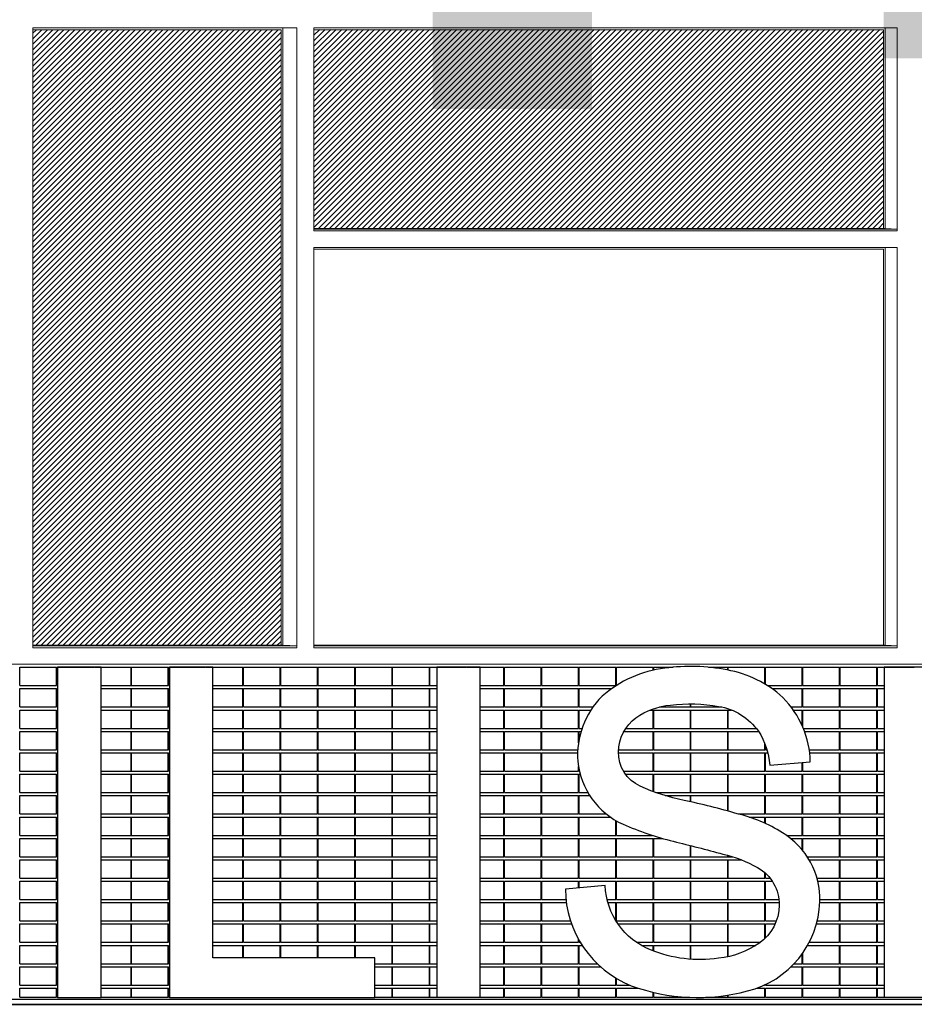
# Model space of a CAD drawing. Header units: millimetres. Extents: x 614675 to 1010864, y -150593 to -87691.
# Tile 27 of 194: x 729378 to 744012, y -137926 to -121816. Entities that reach past the tile are written whole.
import ezdxf

# ---------------------------------------------------------------- set-up
doc = ezdxf.new("R2010")
doc.units = ezdxf.units.MM
doc.header["$LTSCALE"] = 0.05
doc.layers.get('0').update_dxf_attribs({"lineweight": 0})
doc.layers.add('A-20--F1-WALLS', color=5, linetype='Continuous')
doc.layers.add('A-20--F3-WALLS', color=250, linetype='Continuous')
doc.layers.add('A-Elev', color=111, linetype='Continuous', lineweight=25)
doc.layers.add('A-Sect-Thin', color=31, linetype='Continuous', lineweight=25)

# ---------------------------------------------------------------- blocks, each defined once
blk = doc.blocks.new('*U343')
at = {"layer": 'A-Sect-Thin', "color": 252, "linetype": 'Continuous', "lineweight": 25}
blk.add_lwpolyline([(62213, 2170, -0.058467), (61491, 2401, -0.299334), (61134, 2964, -0.231226), (61422, 3522, -0.126493), (61989, 3730, -0.075194), (62774, 3708, -0.198116), (63425, 3304, -0.121009), (63611, 2746), (64274, 2798, 0.192345), (63825, 3855, 0.143301), (62912, 4304, 0.082742), (61896, 4333, 0.151689), (60868, 3874, 0.21942), (60470, 2807, 0.268263), (61211, 1779, 0.042725), (62032, 1501, -0.006781), (62842, 1292, -0.071458), (63412, 1070, -0.28009), (63764, 455, -0.241887), (63434, -170, -0.12209), (62774, -413, -0.134462), (61662, -275, -0.297926), (60919, 776), (60268, 718, 0.306832), (61345, -862, 0.154143), (63245, -948, 0.336136), (64431, 513, 0.266972), (63819, 1641, 0.082709), (63079, 1952, 0.015465)], format="xyb", close=True, dxfattribs=at)
for points in [[(51342, 4048), (51342, 4348)], [(51342, 4348), (51942, 4348)], [(51942, 4048), (51942, 4348)], [(51952, 4048), (51952, 4348)], [(51952, 4348), (51962, 4348)], [(51962, 4348), (52552, 4348)], [(52562, 4348), (52672, 4348)], [(52672, 4348), (53162, 4348)], [(53162, 4048), (53162, 4348)], [(53172, 4048), (53172, 4348)], [(53172, 4348), (53772, 4348)], [(53772, 4048), (53772, 4348)], [(53782, 4348), (53792, 4348)], [(53782, 4048), (53782, 4348)], [(53792, 4348), (54382, 4348)], [(54392, 4348), (54502, 4348)], [(54502, 4348), (54992, 4348)], [(54992, 4048), (54992, 4348)], [(55002, 4348), (55602, 4348)], [(55002, 4048), (55002, 4348)], [(55602, 4048), (55602, 4348)], [(55612, 4348), (56212, 4348)], [(55612, 4048), (55612, 4348)], [(56212, 4048), (56212, 4348)], [(56222, 4348), (56822, 4348)], [(56222, 4048), (56222, 4348)], [(56822, 4048), (56822, 4348)], [(56832, 4348), (57432, 4348)], [(56832, 4048), (56832, 4348)], [(57432, 4048), (57432, 4348)], [(57442, 4348), (58042, 4348)], [(57442, 4048), (57442, 4348)], [(58042, 4048), (58042, 4348)], [(58052, 4348), (58162, 4348)], [(58052, 4048), (58052, 4348)], [(58162, 4348), (58652, 4348)], [(58662, 4348), (58872, 4348)], [(58872, 4348), (59262, 4348)], [(59262, 4048), (59262, 4348)], [(59272, 4348), (59872, 4348)], [(59272, 4048), (59272, 4348)], [(59872, 4048), (59872, 4348)], [(59882, 4348), (60482, 4348)], [(59882, 4048), (59882, 4348)], [(60482, 4048), (60482, 4348)], [(60492, 4348), (61092, 4348)], [(60492, 4048), (60492, 4348)], [(61092, 4048), (61092, 4348)], [(61102, 4348), (61702, 4348)], [(61102, 4050), (61102, 4348)], [(61702, 4299), (61702, 4348)], [(61712, 4348), (62029, 4348)], [(61712, 4301), (61712, 4348)], [(62606, 4348), (62922, 4348)], [(62922, 4302), (62922, 4348)], [(62932, 4348), (63532, 4348)], [(62932, 4300), (62932, 4348)], [(63532, 4074), (63532, 4348)], [(63542, 4348), (64142, 4348)], [(63542, 4068), (63542, 4348)], [(64142, 4048), (64142, 4348)], [(64152, 4348), (64752, 4348)], [(64152, 4048), (64152, 4348)], [(64752, 4048), (64752, 4348)], [(64762, 4348), (65362, 4348)], [(64762, 4048), (64762, 4348)], [(65362, 4048), (65362, 4348)], [(65372, 4348), (65482, 4348)], [(65372, 4048), (65372, 4348)], [(65482, 4348), (65972, 4348)], [(51342, 4048), (51942, 4048)], [(51952, 4048), (51962, 4048)], [(52672, 4048), (53162, 4048)], [(53172, 4048), (53772, 4048)], [(53782, 4048), (53792, 4048)], [(54502, 4048), (54992, 4048)], [(55002, 4048), (55602, 4048)], [(55612, 4048), (56212, 4048)], [(56222, 4048), (56822, 4048)], [(56832, 4048), (57432, 4048)], [(57442, 4048), (58042, 4048)], [(58052, 4048), (58162, 4048)], [(58872, 4048), (59262, 4048)], [(59272, 4048), (59872, 4048)], [(59882, 4048), (60482, 4048)], [(60492, 4048), (61092, 4048)], [(63574, 4048), (64142, 4048)], [(64152, 4048), (64752, 4048)], [(64762, 4048), (65362, 4048)], [(65372, 4048), (65482, 4048)], [(51342, 3698), (51342, 3998)], [(51342, 3998), (51942, 3998)], [(51942, 3698), (51942, 3998)], [(51952, 3698), (51952, 3998)], [(51952, 3998), (51962, 3998)], [(52672, 3998), (53162, 3998)], [(53162, 3698), (53162, 3998)], [(53172, 3698), (53172, 3998)], [(53172, 3998), (53772, 3998)], [(53772, 3698), (53772, 3998)], [(53782, 3998), (53792, 3998)], [(53782, 3698), (53782, 3998)], [(54502, 3998), (54992, 3998)], [(54992, 3698), (54992, 3998)], [(55002, 3998), (55602, 3998)], [(55002, 3698), (55002, 3998)], [(55602, 3698), (55602, 3998)], [(55612, 3998), (56212, 3998)], [(55612, 3698), (55612, 3998)], [(56212, 3698), (56212, 3998)], [(56222, 3998), (56822, 3998)], [(56222, 3698), (56222, 3998)], [(56822, 3698), (56822, 3998)], [(56832, 3998), (57432, 3998)], [(56832, 3698), (56832, 3998)], [(57432, 3698), (57432, 3998)], [(57442, 3998), (58042, 3998)], [(57442, 3698), (57442, 3998)], [(58042, 3698), (58042, 3998)], [(58052, 3998), (58162, 3998)], [(58052, 3698), (58052, 3998)], [(58872, 3998), (59262, 3998)], [(59262, 3698), (59262, 3998)], [(59272, 3998), (59872, 3998)], [(59272, 3698), (59272, 3998)], [(59872, 3698), (59872, 3998)], [(59882, 3998), (60482, 3998)], [(59882, 3698), (59882, 3998)], [(60482, 3698), (60482, 3998)], [(60492, 3998), (61024, 3998)], [(60492, 3698), (60492, 3998)], [(63648, 3998), (64142, 3998)], [(64142, 3698), (64142, 3998)], [(64152, 3998), (64752, 3998)], [(64152, 3698), (64152, 3998)], [(64752, 3698), (64752, 3998)], [(64762, 3998), (65362, 3998)], [(64762, 3698), (64762, 3998)], [(65362, 3698), (65362, 3998)], [(65372, 3998), (65482, 3998)], [(65372, 3698), (65372, 3998)], [(62312, 3698), (62312, 3750)], [(62322, 3698), (62322, 3750)], [(51342, 3698), (51942, 3698)], [(51342, 3348), (51342, 3648)], [(51342, 3648), (51942, 3648)], [(51942, 3348), (51942, 3648)], [(51952, 3698), (51962, 3698)], [(51952, 3348), (51952, 3648)], [(51952, 3648), (51962, 3648)], [(52672, 3698), (53162, 3698)], [(52672, 3648), (53162, 3648)], [(53162, 3348), (53162, 3648)], [(53172, 3698), (53772, 3698)], [(53172, 3348), (53172, 3648)], [(53172, 3648), (53772, 3648)], [(53772, 3348), (53772, 3648)], [(53782, 3698), (53792, 3698)], [(53782, 3648), (53792, 3648)], [(53782, 3348), (53782, 3648)], [(54502, 3698), (54992, 3698)], [(54502, 3648), (54992, 3648)], [(54992, 3348), (54992, 3648)], [(55002, 3698), (55602, 3698)], [(55002, 3648), (55602, 3648)], [(55002, 3348), (55002, 3648)], [(55602, 3348), (55602, 3648)], [(55612, 3698), (56212, 3698)], [(55612, 3648), (56212, 3648)], [(55612, 3348), (55612, 3648)], [(56212, 3348), (56212, 3648)], [(56222, 3698), (56822, 3698)], [(56222, 3648), (56822, 3648)], [(56222, 3348), (56222, 3648)], [(56822, 3348), (56822, 3648)], [(56832, 3698), (57432, 3698)], [(56832, 3648), (57432, 3648)], [(56832, 3348), (56832, 3648)], [(57432, 3348), (57432, 3648)], [(57442, 3698), (58042, 3698)], [(57442, 3648), (58042, 3648)], [(57442, 3348), (57442, 3648)], [(58042, 3348), (58042, 3648)], [(58052, 3698), (58162, 3698)], [(58052, 3648), (58162, 3648)], [(58052, 3348), (58052, 3648)], [(58872, 3698), (59262, 3698)], [(58872, 3648), (59262, 3648)], [(59262, 3348), (59262, 3648)], [(59272, 3698), (59872, 3698)], [(59272, 3648), (59872, 3648)], [(59272, 3348), (59272, 3648)], [(59872, 3348), (59872, 3648)], [(59882, 3698), (60482, 3698)], [(59882, 3648), (60482, 3648)], [(59882, 3348), (59882, 3648)], [(60482, 3348), (60482, 3648)], [(60492, 3698), (60718, 3698)], [(60492, 3648), (60684, 3648)], [(60492, 3348), (60492, 3648)], [(61656, 3648), (61702, 3648)], [(61702, 3348), (61702, 3648)], [(61712, 3648), (62312, 3648)], [(61712, 3348), (61712, 3648)], [(61808, 3698), (62312, 3698)], [(62312, 3348), (62312, 3648)], [(62322, 3698), (62825, 3698)], [(62322, 3648), (62922, 3648)], [(62322, 3348), (62322, 3648)], [(62922, 3348), (62922, 3648)], [(62932, 3648), (62987, 3648)], [(62932, 3348), (62932, 3648)], [(63962, 3698), (64142, 3698)], [(63998, 3648), (64142, 3648)], [(64142, 3392), (64142, 3648)], [(64152, 3698), (64752, 3698)], [(64152, 3648), (64752, 3648)], [(64152, 3369), (64152, 3648)], [(64752, 3348), (64752, 3648)], [(64762, 3698), (65362, 3698)], [(64762, 3648), (65362, 3648)], [(64762, 3348), (64762, 3648)], [(65362, 3348), (65362, 3648)], [(65372, 3698), (65482, 3698)], [(65372, 3648), (65482, 3648)], [(65372, 3348), (65372, 3648)], [(51342, 3348), (51942, 3348)], [(51342, 2998), (51342, 3298)], [(51342, 3298), (51942, 3298)], [(51942, 2998), (51942, 3298)], [(51952, 3348), (51962, 3348)], [(51952, 2998), (51952, 3298)], [(51952, 3298), (51962, 3298)], [(52672, 3348), (53162, 3348)], [(52672, 3298), (53162, 3298)], [(53162, 2998), (53162, 3298)], [(53172, 3348), (53772, 3348)], [(53172, 2998), (53172, 3298)], [(53172, 3298), (53772, 3298)], [(53772, 2998), (53772, 3298)], [(53782, 3348), (53792, 3348)], [(53782, 3298), (53792, 3298)], [(53782, 2998), (53782, 3298)], [(54502, 3348), (54992, 3348)], [(54502, 3298), (54992, 3298)], [(54992, 2998), (54992, 3298)], [(55002, 3348), (55602, 3348)], [(55002, 3298), (55602, 3298)], [(55002, 2998), (55002, 3298)], [(55602, 2998), (55602, 3298)], [(55612, 3348), (56212, 3348)], [(55612, 3298), (56212, 3298)], [(55612, 2998), (55612, 3298)], [(56212, 2998), (56212, 3298)], [(56222, 3348), (56822, 3348)], [(56222, 3298), (56822, 3298)], [(56222, 2998), (56222, 3298)], [(56822, 2998), (56822, 3298)], [(56832, 3348), (57432, 3348)], [(56832, 3298), (57432, 3298)], [(56832, 2998), (56832, 3298)], [(57432, 2998), (57432, 3298)], [(57442, 3348), (58042, 3348)], [(57442, 3298), (58042, 3298)], [(57442, 2998), (57442, 3298)], [(58042, 2998), (58042, 3298)], [(58052, 3348), (58162, 3348)], [(58052, 3298), (58162, 3298)], [(58052, 2998), (58052, 3298)], [(58872, 3348), (59262, 3348)], [(58872, 3298), (59262, 3298)], [(59262, 2998), (59262, 3298)], [(59272, 3348), (59872, 3348)], [(59272, 3298), (59872, 3298)], [(59272, 2998), (59272, 3298)], [(59872, 2998), (59872, 3298)], [(59882, 3348), (60482, 3348)], [(59882, 3298), (60482, 3298)], [(59882, 2998), (59882, 3298)], [(60482, 3113), (60482, 3298)], [(60492, 3348), (60539, 3348)], [(60492, 3298), (60523, 3298)], [(60492, 3171), (60492, 3298)], [(61225, 3298), (61702, 3298)], [(61256, 3348), (61702, 3348)], [(61702, 2998), (61702, 3298)], [(61712, 3348), (62312, 3348)], [(61712, 3298), (62312, 3298)], [(61712, 2998), (61712, 3298)], [(62312, 2998), (62312, 3298)], [(62322, 3348), (62922, 3348)], [(62322, 3298), (62922, 3298)], [(62322, 2998), (62322, 3298)], [(62922, 2998), (62922, 3298)], [(62932, 3348), (63391, 3348)], [(62932, 3298), (63429, 3298)], [(62932, 2998), (62932, 3298)], [(64160, 3348), (64752, 3348)], [(64180, 3298), (64752, 3298)], [(64752, 2998), (64752, 3298)], [(64762, 3348), (65362, 3348)], [(64762, 3298), (65362, 3298)], [(64762, 2998), (64762, 3298)], [(65362, 2998), (65362, 3298)], [(65372, 3348), (65482, 3348)], [(65372, 3298), (65482, 3298)], [(65372, 2998), (65372, 3298)], [(63532, 2998), (63532, 3091)], [(63542, 2998), (63542, 3065)], [(51342, 2998), (51942, 2998)], [(51342, 2648), (51342, 2948)], [(51342, 2948), (51942, 2948)], [(51942, 2648), (51942, 2948)], [(51952, 2998), (51962, 2998)], [(51952, 2648), (51952, 2948)], [(51952, 2948), (51962, 2948)], [(52672, 2998), (53162, 2998)], [(52672, 2948), (53162, 2948)], [(53162, 2648), (53162, 2948)], [(53172, 2998), (53772, 2998)], [(53172, 2648), (53172, 2948)], [(53172, 2948), (53772, 2948)], [(53772, 2648), (53772, 2948)], [(53782, 2998), (53792, 2998)], [(53782, 2948), (53792, 2948)], [(53782, 2648), (53782, 2948)], [(54502, 2998), (54992, 2998)], [(54502, 2948), (54992, 2948)], [(54992, 2648), (54992, 2948)], [(55002, 2998), (55602, 2998)], [(55002, 2948), (55602, 2948)], [(55002, 2648), (55002, 2948)], [(55602, 2648), (55602, 2948)], [(55612, 2998), (56212, 2998)], [(55612, 2948), (56212, 2948)], [(55612, 2648), (55612, 2948)], [(56212, 2648), (56212, 2948)], [(56222, 2998), (56822, 2998)], [(56222, 2948), (56822, 2948)], [(56222, 2648), (56222, 2948)], [(56822, 2648), (56822, 2948)], [(56832, 2998), (57432, 2998)], [(56832, 2948), (57432, 2948)], [(56832, 2648), (56832, 2948)], [(57432, 2648), (57432, 2948)], [(57442, 2998), (58042, 2998)], [(57442, 2948), (58042, 2948)], [(57442, 2648), (57442, 2948)], [(58042, 2648), (58042, 2948)], [(58052, 2998), (58162, 2998)], [(58052, 2948), (58162, 2948)], [(58052, 2648), (58052, 2948)], [(58872, 2998), (59262, 2998)], [(58872, 2948), (59262, 2948)], [(59262, 2648), (59262, 2948)], [(59272, 2998), (59872, 2998)], [(59272, 2948), (59872, 2948)], [(59272, 2648), (59272, 2948)], [(59872, 2648), (59872, 2948)], [(59882, 2998), (60469, 2998)], [(59882, 2948), (60467, 2948)], [(59882, 2648), (59882, 2948)], [(61134, 2948), (61702, 2948)], [(61135, 2998), (61702, 2998)], [(61702, 2648), (61702, 2948)], [(61712, 2998), (62312, 2998)], [(61712, 2948), (62312, 2948)], [(61712, 2648), (61712, 2948)], [(62312, 2648), (62312, 2948)], [(62322, 2998), (62922, 2998)], [(62322, 2948), (62922, 2948)], [(62322, 2648), (62322, 2948)], [(62922, 2648), (62922, 2948)], [(62932, 2998), (63532, 2998)], [(62932, 2948), (63532, 2948)], [(62932, 2648), (62932, 2948)], [(63532, 2648), (63532, 2948)], [(63542, 2998), (63564, 2998)], [(63542, 2948), (63577, 2948)], [(63542, 2648), (63542, 2948)], [(64257, 2998), (64752, 2998)], [(64264, 2948), (64752, 2948)], [(64752, 2648), (64752, 2948)], [(64762, 2998), (65362, 2998)], [(64762, 2948), (65362, 2948)], [(64762, 2648), (64762, 2948)], [(65362, 2648), (65362, 2948)], [(65372, 2998), (65482, 2998)], [(65372, 2948), (65482, 2948)], [(65372, 2648), (65372, 2948)], [(64142, 2648), (64142, 2787)], [(64152, 2648), (64152, 2788)], [(51342, 2648), (51942, 2648)], [(51342, 2298), (51342, 2598)], [(51342, 2598), (51942, 2598)], [(51942, 2298), (51942, 2598)], [(51952, 2648), (51962, 2648)], [(51952, 2298), (51952, 2598)], [(51952, 2598), (51962, 2598)], [(52672, 2648), (53162, 2648)], [(52672, 2598), (53162, 2598)], [(53162, 2298), (53162, 2598)], [(53172, 2648), (53772, 2648)], [(53172, 2298), (53172, 2598)], [(53172, 2598), (53772, 2598)], [(53772, 2298), (53772, 2598)], [(53782, 2648), (53792, 2648)], [(53782, 2598), (53792, 2598)], [(53782, 2298), (53782, 2598)], [(54502, 2648), (54992, 2648)], [(54502, 2598), (54992, 2598)], [(54992, 2298), (54992, 2598)], [(55002, 2648), (55602, 2648)], [(55002, 2598), (55602, 2598)], [(55002, 2298), (55002, 2598)], [(55602, 2298), (55602, 2598)], [(55612, 2648), (56212, 2648)], [(55612, 2598), (56212, 2598)], [(55612, 2298), (55612, 2598)], [(56212, 2298), (56212, 2598)], [(56222, 2648), (56822, 2648)], [(56222, 2598), (56822, 2598)], [(56222, 2298), (56222, 2598)], [(56822, 2298), (56822, 2598)], [(56832, 2648), (57432, 2648)], [(56832, 2598), (57432, 2598)], [(56832, 2298), (56832, 2598)], [(57432, 2298), (57432, 2598)], [(57442, 2648), (58042, 2648)], [(57442, 2598), (58042, 2598)], [(57442, 2298), (57442, 2598)], [(58042, 2298), (58042, 2598)], [(58052, 2648), (58162, 2648)], [(58052, 2598), (58162, 2598)], [(58052, 2298), (58052, 2598)], [(58872, 2648), (59262, 2648)], [(58872, 2598), (59262, 2598)], [(59262, 2298), (59262, 2598)], [(59272, 2648), (59872, 2648)], [(59272, 2598), (59872, 2598)], [(59272, 2298), (59272, 2598)], [(59872, 2298), (59872, 2598)], [(59882, 2648), (60482, 2648)], [(59882, 2598), (60482, 2598)], [(59882, 2298), (59882, 2598)], [(60482, 2648), (60482, 2723)], [(60482, 2298), (60482, 2598)], [(60492, 2648), (60492, 2670)], [(60492, 2648), (60497, 2648)], [(60492, 2598), (60509, 2598)], [(60492, 2298), (60492, 2598)], [(61217, 2648), (61702, 2648)], [(61249, 2598), (61702, 2598)], [(61702, 2314), (61702, 2598)], [(61712, 2648), (62312, 2648)], [(61712, 2598), (62312, 2598)], [(61712, 2311), (61712, 2598)], [(62312, 2298), (62312, 2598)], [(62322, 2648), (62922, 2648)], [(62322, 2598), (62922, 2598)], [(62322, 2298), (62322, 2598)], [(62922, 2298), (62922, 2598)], [(62932, 2648), (63532, 2648)], [(62932, 2598), (63532, 2598)], [(62932, 2298), (62932, 2598)], [(63532, 2298), (63532, 2598)], [(63542, 2648), (64142, 2648)], [(63542, 2598), (64142, 2598)], [(63542, 2298), (63542, 2598)], [(64142, 2298), (64142, 2598)], [(64152, 2648), (64752, 2648)], [(64152, 2598), (64752, 2598)], [(64152, 2298), (64152, 2598)], [(64752, 2298), (64752, 2598)], [(64762, 2648), (65362, 2648)], [(64762, 2598), (65362, 2598)], [(64762, 2298), (64762, 2598)], [(65362, 2298), (65362, 2598)], [(65372, 2648), (65482, 2648)], [(65372, 2598), (65482, 2598)], [(65372, 2298), (65372, 2598)], [(51342, 2298), (51942, 2298)], [(51952, 2298), (51962, 2298)], [(52672, 2298), (53162, 2298)], [(53172, 2298), (53772, 2298)], [(53782, 2298), (53792, 2298)], [(54502, 2298), (54992, 2298)], [(55002, 2298), (55602, 2298)], [(55612, 2298), (56212, 2298)], [(56222, 2298), (56822, 2298)], [(56832, 2298), (57432, 2298)], [(57442, 2298), (58042, 2298)], [(58052, 2298), (58162, 2298)], [(58872, 2298), (59262, 2298)], [(59272, 2298), (59872, 2298)], [(59882, 2298), (60482, 2298)], [(60492, 2298), (60635, 2298)], [(61746, 2298), (62312, 2298)], [(62322, 2298), (62922, 2298)], [(62932, 2298), (63532, 2298)], [(63542, 2298), (64142, 2298)], [(64152, 2298), (64752, 2298)], [(64762, 2298), (65362, 2298)], [(65372, 2298), (65482, 2298)], [(51342, 1948), (51342, 2248)], [(51342, 2248), (51942, 2248)], [(51942, 1948), (51942, 2248)], [(51952, 2248), (51962, 2248)], [(51952, 1948), (51952, 2248)], [(52672, 2248), (53162, 2248)], [(53162, 1948), (53162, 2248)], [(53172, 2248), (53772, 2248)], [(53172, 1948), (53172, 2248)], [(53772, 1948), (53772, 2248)], [(53782, 2248), (53792, 2248)], [(53782, 1948), (53782, 2248)], [(54502, 2248), (54992, 2248)], [(54992, 1948), (54992, 2248)], [(55002, 2248), (55602, 2248)], [(55002, 1948), (55002, 2248)], [(55602, 1948), (55602, 2248)], [(55612, 2248), (56212, 2248)], [(55612, 1948), (55612, 2248)], [(56212, 1948), (56212, 2248)], [(56222, 2248), (56822, 2248)], [(56222, 1948), (56222, 2248)], [(56822, 1948), (56822, 2248)], [(56832, 2248), (57432, 2248)], [(56832, 1948), (56832, 2248)], [(57432, 1948), (57432, 2248)], [(57442, 2248), (58042, 2248)], [(57442, 1948), (57442, 2248)], [(58042, 1948), (58042, 2248)], [(58052, 2248), (58162, 2248)], [(58052, 1948), (58052, 2248)], [(58872, 2248), (59262, 2248)], [(59262, 1948), (59262, 2248)], [(59272, 2248), (59872, 2248)], [(59272, 1948), (59272, 2248)], [(59872, 1948), (59872, 2248)], [(59882, 2248), (60482, 2248)], [(59882, 1948), (59882, 2248)], [(60482, 1948), (60482, 2248)], [(60492, 2248), (60666, 2248)], [(60492, 1948), (60492, 2248)], [(61898, 2248), (62312, 2248)], [(62312, 2148), (62312, 2248)], [(62322, 2248), (62922, 2248)], [(62322, 2146), (62322, 2248)], [(62922, 1996), (62922, 2248)], [(62932, 2248), (63532, 2248)], [(62932, 1993), (62932, 2248)], [(63532, 1948), (63532, 2248)], [(63542, 2248), (64142, 2248)], [(63542, 1948), (63542, 2248)], [(64142, 1948), (64142, 2248)], [(64152, 2248), (64752, 2248)], [(64152, 1948), (64152, 2248)], [(64752, 1948), (64752, 2248)], [(64762, 2248), (65362, 2248)], [(64762, 1948), (64762, 2248)], [(65362, 1948), (65362, 2248)], [(65372, 2248), (65482, 2248)], [(65372, 1948), (65372, 2248)], [(51342, 1948), (51942, 1948)], [(51952, 1948), (51962, 1948)], [(52672, 1948), (53162, 1948)], [(53172, 1948), (53772, 1948)], [(53782, 1948), (53792, 1948)], [(54502, 1948), (54992, 1948)], [(55002, 1948), (55602, 1948)], [(55612, 1948), (56212, 1948)], [(56222, 1948), (56822, 1948)], [(56832, 1948), (57432, 1948)], [(57442, 1948), (58042, 1948)], [(58052, 1948), (58162, 1948)], [(58872, 1948), (59262, 1948)], [(59272, 1948), (59872, 1948)], [(59882, 1948), (60482, 1948)], [(60492, 1948), (60935, 1948)], [(63094, 1948), (63532, 1948)], [(63542, 1948), (64142, 1948)], [(64152, 1948), (64752, 1948)], [(64762, 1948), (65362, 1948)], [(65372, 1948), (65482, 1948)], [(51342, 1598), (51342, 1898)], [(51342, 1898), (51942, 1898)], [(51942, 1598), (51942, 1898)], [(51952, 1898), (51962, 1898)], [(51952, 1598), (51952, 1898)], [(52672, 1898), (53162, 1898)], [(53162, 1598), (53162, 1898)], [(53172, 1898), (53772, 1898)], [(53172, 1598), (53172, 1898)], [(53772, 1598), (53772, 1898)], [(53782, 1898), (53792, 1898)], [(53782, 1598), (53782, 1898)], [(54502, 1898), (54992, 1898)], [(54992, 1598), (54992, 1898)], [(55002, 1898), (55602, 1898)], [(55002, 1598), (55002, 1898)], [(55602, 1598), (55602, 1898)], [(55612, 1898), (56212, 1898)], [(55612, 1598), (55612, 1898)], [(56212, 1598), (56212, 1898)], [(56222, 1898), (56822, 1898)], [(56222, 1598), (56222, 1898)], [(56822, 1598), (56822, 1898)], [(56832, 1898), (57432, 1898)], [(56832, 1598), (56832, 1898)], [(57432, 1598), (57432, 1898)], [(57442, 1898), (58042, 1898)], [(57442, 1598), (57442, 1898)], [(58042, 1598), (58042, 1898)], [(58052, 1898), (58162, 1898)], [(58052, 1598), (58052, 1898)], [(58872, 1898), (59262, 1898)], [(59262, 1598), (59262, 1898)], [(59272, 1898), (59872, 1898)], [(59272, 1598), (59272, 1898)], [(59872, 1598), (59872, 1898)], [(59882, 1898), (60482, 1898)], [(59882, 1598), (59882, 1898)], [(60482, 1598), (60482, 1898)], [(60492, 1898), (61001, 1898)], [(60492, 1598), (60492, 1898)], [(61092, 1598), (61092, 1840)], [(61102, 1598), (61102, 1834)], [(63271, 1898), (63532, 1898)], [(63532, 1796), (63532, 1898)], [(63542, 1898), (64142, 1898)], [(63542, 1792), (63542, 1898)], [(64142, 1598), (64142, 1898)], [(64152, 1898), (64752, 1898)], [(64152, 1598), (64152, 1898)], [(64752, 1598), (64752, 1898)], [(64762, 1898), (65362, 1898)], [(64762, 1598), (64762, 1898)], [(65362, 1598), (65362, 1898)], [(65372, 1898), (65482, 1898)], [(65372, 1598), (65372, 1898)], [(51342, 1598), (51942, 1598)], [(51342, 1248), (51342, 1548)], [(51342, 1548), (51942, 1548)], [(51942, 1248), (51942, 1548)], [(51952, 1598), (51962, 1598)], [(51952, 1548), (51962, 1548)], [(51952, 1248), (51952, 1548)], [(52672, 1598), (53162, 1598)], [(52672, 1548), (53162, 1548)], [(53162, 1248), (53162, 1548)], [(53172, 1598), (53772, 1598)], [(53172, 1548), (53772, 1548)], [(53172, 1248), (53172, 1548)], [(53772, 1248), (53772, 1548)], [(53782, 1598), (53792, 1598)], [(53782, 1548), (53792, 1548)], [(53782, 1248), (53782, 1548)], [(54502, 1598), (54992, 1598)], [(54502, 1548), (54992, 1548)], [(54992, 1248), (54992, 1548)], [(55002, 1598), (55602, 1598)], [(55002, 1548), (55602, 1548)], [(55002, 1248), (55002, 1548)], [(55602, 1248), (55602, 1548)], [(55612, 1598), (56212, 1598)], [(55612, 1548), (56212, 1548)], [(55612, 1248), (55612, 1548)], [(56212, 1248), (56212, 1548)], [(56222, 1598), (56822, 1598)], [(56222, 1548), (56822, 1548)], [(56222, 1248), (56222, 1548)], [(56822, 1248), (56822, 1548)], [(56832, 1598), (57432, 1598)], [(56832, 1548), (57432, 1548)], [(56832, 1248), (56832, 1548)], [(57432, 1248), (57432, 1548)], [(57442, 1598), (58042, 1598)], [(57442, 1548), (58042, 1548)], [(57442, 1248), (57442, 1548)], [(58042, 1248), (58042, 1548)], [(58052, 1598), (58162, 1598)], [(58052, 1548), (58162, 1548)], [(58052, 1248), (58052, 1548)], [(58872, 1598), (59262, 1598)], [(58872, 1548), (59262, 1548)], [(59262, 1248), (59262, 1548)], [(59272, 1598), (59872, 1598)], [(59272, 1548), (59872, 1548)], [(59272, 1248), (59272, 1548)], [(59872, 1248), (59872, 1548)], [(59882, 1598), (60482, 1598)], [(59882, 1548), (60482, 1548)], [(59882, 1248), (59882, 1548)], [(60482, 1248), (60482, 1548)], [(60492, 1598), (61092, 1598)], [(60492, 1548), (61092, 1548)], [(60492, 1248), (60492, 1548)], [(61092, 1248), (61092, 1548)], [(61102, 1598), (61690, 1598)], [(61102, 1548), (61702, 1548)], [(61102, 1248), (61102, 1548)], [(61702, 1248), (61702, 1548)], [(61712, 1548), (61855, 1548)], [(61712, 1248), (61712, 1548)], [(63884, 1598), (64142, 1598)], [(63951, 1548), (64142, 1548)], [(64142, 1358), (64142, 1548)], [(64152, 1598), (64752, 1598)], [(64152, 1548), (64752, 1548)], [(64152, 1346), (64152, 1548)], [(64752, 1248), (64752, 1548)], [(64762, 1598), (65362, 1598)], [(64762, 1548), (65362, 1548)], [(64762, 1248), (64762, 1548)], [(65362, 1248), (65362, 1548)], [(65372, 1598), (65482, 1598)], [(65372, 1548), (65482, 1548)], [(65372, 1248), (65372, 1548)], [(62312, 1248), (62312, 1431)], [(62322, 1248), (62322, 1429)], [(51342, 1248), (51942, 1248)], [(51342, 898), (51342, 1198)], [(51342, 1198), (51942, 1198)], [(51942, 898), (51942, 1198)], [(51952, 1248), (51962, 1248)], [(51952, 1198), (51962, 1198)], [(51952, 898), (51952, 1198)], [(52672, 1248), (53162, 1248)], [(52672, 1198), (53162, 1198)], [(53162, 898), (53162, 1198)], [(53172, 1248), (53772, 1248)], [(53172, 1198), (53772, 1198)], [(53172, 898), (53172, 1198)], [(53772, 898), (53772, 1198)], [(53782, 1248), (53792, 1248)], [(53782, 1198), (53792, 1198)], [(53782, 898), (53782, 1198)], [(54502, 1248), (54992, 1248)], [(54502, 1198), (54992, 1198)], [(54992, 898), (54992, 1198)], [(55002, 1248), (55602, 1248)], [(55002, 1198), (55602, 1198)], [(55002, 898), (55002, 1198)], [(55602, 898), (55602, 1198)], [(55612, 1248), (56212, 1248)], [(55612, 1198), (56212, 1198)], [(55612, 898), (55612, 1198)], [(56212, 898), (56212, 1198)], [(56222, 1248), (56822, 1248)], [(56222, 1198), (56822, 1198)], [(56222, 898), (56222, 1198)], [(56822, 898), (56822, 1198)], [(56832, 1248), (57432, 1248)], [(56832, 1198), (57432, 1198)], [(56832, 898), (56832, 1198)], [(57432, 898), (57432, 1198)], [(57442, 1248), (58042, 1248)], [(57442, 1198), (58042, 1198)], [(57442, 898), (57442, 1198)], [(58042, 898), (58042, 1198)], [(58052, 1248), (58162, 1248)], [(58052, 1198), (58162, 1198)], [(58052, 898), (58052, 1198)], [(58872, 1248), (59262, 1248)], [(58872, 1198), (59262, 1198)], [(59262, 898), (59262, 1198)], [(59272, 1248), (59872, 1248)], [(59272, 1198), (59872, 1198)], [(59272, 898), (59272, 1198)], [(59872, 898), (59872, 1198)], [(59882, 1248), (60482, 1248)], [(59882, 1198), (60482, 1198)], [(59882, 898), (59882, 1198)], [(60482, 898), (60482, 1198)], [(60492, 1248), (61092, 1248)], [(60492, 1198), (61092, 1198)], [(60492, 898), (60492, 1198)], [(61092, 898), (61092, 1198)], [(61102, 1248), (61702, 1248)], [(61102, 1198), (61702, 1198)], [(61102, 898), (61102, 1198)], [(61702, 898), (61702, 1198)], [(61712, 1248), (62312, 1248)], [(61712, 1198), (62312, 1198)], [(61712, 898), (61712, 1198)], [(62312, 898), (62312, 1198)], [(62322, 1248), (62922, 1248)], [(62322, 1198), (62922, 1198)], [(62322, 898), (62322, 1198)], [(62922, 1248), (62922, 1271)], [(62922, 898), (62922, 1198)], [(62932, 1248), (62932, 1269)], [(62932, 1248), (63002, 1248)], [(62932, 1198), (63143, 1198)], [(62932, 898), (62932, 1198)], [(64222, 1248), (64752, 1248)], [(64253, 1198), (64752, 1198)], [(64752, 898), (64752, 1198)], [(64762, 1248), (65362, 1248)], [(64762, 1198), (65362, 1198)], [(64762, 898), (64762, 1198)], [(65362, 898), (65362, 1198)], [(65372, 1248), (65482, 1248)], [(65372, 1198), (65482, 1198)], [(65372, 898), (65372, 1198)], [(63532, 898), (63532, 986)], [(63542, 898), (63542, 977)], [(51342, 898), (51942, 898)], [(51342, 548), (51342, 848)], [(51342, 848), (51942, 848)], [(51942, 548), (51942, 848)], [(51952, 898), (51962, 898)], [(51952, 848), (51962, 848)], [(51952, 548), (51952, 848)], [(52672, 898), (53162, 898)], [(52672, 848), (53162, 848)], [(53162, 548), (53162, 848)], [(53172, 898), (53772, 898)], [(53172, 848), (53772, 848)], [(53172, 548), (53172, 848)], [(53772, 548), (53772, 848)], [(53782, 898), (53792, 898)], [(53782, 848), (53792, 848)], [(53782, 548), (53782, 848)], [(54502, 898), (54992, 898)], [(54502, 848), (54992, 848)], [(54992, 548), (54992, 848)], [(55002, 898), (55602, 898)], [(55002, 848), (55602, 848)], [(55002, 548), (55002, 848)], [(55602, 548), (55602, 848)], [(55612, 898), (56212, 898)], [(55612, 848), (56212, 848)], [(55612, 548), (55612, 848)], [(56212, 548), (56212, 848)], [(56222, 898), (56822, 898)], [(56222, 848), (56822, 848)], [(56222, 548), (56222, 848)], [(56822, 548), (56822, 848)], [(56832, 898), (57432, 898)], [(56832, 848), (57432, 848)], [(56832, 548), (56832, 848)], [(57432, 548), (57432, 848)], [(57442, 898), (58042, 898)], [(57442, 848), (58042, 848)], [(57442, 548), (57442, 848)], [(58042, 548), (58042, 848)], [(58052, 898), (58162, 898)], [(58052, 848), (58162, 848)], [(58052, 548), (58052, 848)], [(58872, 898), (59262, 898)], [(58872, 848), (59262, 848)], [(59262, 548), (59262, 848)], [(59272, 898), (59872, 898)], [(59272, 848), (59872, 848)], [(59272, 548), (59272, 848)], [(59872, 548), (59872, 848)], [(59882, 898), (60482, 898)], [(59882, 848), (60482, 848)], [(59882, 548), (59882, 848)], [(60482, 737), (60482, 848)], [(60492, 898), (61092, 898)], [(60492, 848), (61092, 848)], [(60492, 738), (60492, 848)], [(61092, 548), (61092, 848)], [(61102, 898), (61702, 898)], [(61102, 848), (61702, 848)], [(61102, 548), (61102, 848)], [(61702, 548), (61702, 848)], [(61712, 898), (62312, 898)], [(61712, 848), (62312, 848)], [(61712, 548), (61712, 848)], [(62312, 548), (62312, 848)], [(62322, 898), (62922, 898)], [(62322, 848), (62922, 848)], [(62322, 548), (62322, 848)], [(62922, 548), (62922, 848)], [(62932, 898), (63532, 898)], [(62932, 848), (63532, 848)], [(62932, 548), (62932, 848)], [(63532, 548), (63532, 848)], [(63542, 898), (63616, 898)], [(63542, 848), (63652, 848)], [(63542, 548), (63542, 848)], [(64382, 898), (64752, 898)], [(64395, 848), (64752, 848)], [(64752, 548), (64752, 848)], [(64762, 898), (65362, 898)], [(64762, 848), (65362, 848)], [(64762, 548), (64762, 848)], [(65362, 548), (65362, 848)], [(65372, 898), (65482, 898)], [(65372, 848), (65482, 848)], [(65372, 548), (65372, 848)], [(51342, 548), (51942, 548)], [(51342, 198), (51342, 498)], [(51342, 498), (51942, 498)], [(51942, 198), (51942, 498)], [(51952, 548), (51962, 548)], [(51952, 498), (51962, 498)], [(51952, 198), (51952, 498)], [(52672, 548), (53162, 548)], [(52672, 498), (53162, 498)], [(53162, 198), (53162, 498)], [(53172, 548), (53772, 548)], [(53172, 498), (53772, 498)], [(53172, 198), (53172, 498)], [(53772, 198), (53772, 498)], [(53782, 548), (53792, 548)], [(53782, 498), (53792, 498)], [(53782, 198), (53782, 498)], [(54502, 548), (54992, 548)], [(54502, 498), (54992, 498)], [(54992, 198), (54992, 498)], [(55002, 548), (55602, 548)], [(55002, 498), (55602, 498)], [(55002, 198), (55002, 498)], [(55602, 198), (55602, 498)], [(55612, 548), (56212, 548)], [(55612, 498), (56212, 498)], [(55612, 198), (55612, 498)], [(56212, 198), (56212, 498)], [(56222, 548), (56822, 548)], [(56222, 498), (56822, 498)], [(56222, 198), (56222, 498)], [(56822, 198), (56822, 498)], [(56832, 548), (57432, 548)], [(56832, 498), (57432, 498)], [(56832, 198), (56832, 498)], [(57432, 198), (57432, 498)], [(57442, 548), (58042, 548)], [(57442, 498), (58042, 498)], [(57442, 198), (57442, 498)], [(58042, 198), (58042, 498)], [(58052, 548), (58162, 548)], [(58052, 498), (58162, 498)], [(58052, 198), (58052, 498)], [(58872, 548), (59262, 548)], [(58872, 498), (59262, 498)], [(59262, 198), (59262, 498)], [(59272, 548), (59872, 548)], [(59272, 498), (59872, 498)], [(59272, 198), (59272, 498)], [(59872, 198), (59872, 498)], [(59882, 548), (60277, 548)], [(59882, 498), (60283, 498)], [(59882, 198), (59882, 498)], [(60950, 548), (61092, 548)], [(60963, 498), (61092, 498)], [(61092, 204), (61092, 498)], [(61102, 548), (61702, 548)], [(61102, 498), (61702, 498)], [(61102, 198), (61102, 498)], [(61702, 198), (61702, 498)], [(61712, 548), (62312, 548)], [(61712, 498), (62312, 498)], [(61712, 198), (61712, 498)], [(62312, 198), (62312, 498)], [(62322, 548), (62922, 548)], [(62322, 498), (62922, 498)], [(62322, 198), (62322, 498)], [(62922, 198), (62922, 498)], [(62932, 548), (63532, 548)], [(62932, 498), (63532, 498)], [(62932, 198), (62932, 498)], [(63532, 198), (63532, 498)], [(63542, 548), (63760, 548)], [(63542, 498), (63764, 498)], [(63542, 198), (63542, 498)], [(64430, 498), (64752, 498)], [(64431, 548), (64752, 548)], [(64752, 198), (64752, 498)], [(64762, 548), (65362, 548)], [(64762, 498), (65362, 498)], [(64762, 198), (64762, 498)], [(65362, 198), (65362, 498)], [(65372, 548), (65482, 548)], [(65372, 498), (65482, 498)], [(65372, 198), (65372, 498)], [(51342, 198), (51942, 198)], [(51952, 198), (51962, 198)], [(52672, 198), (53162, 198)], [(53172, 198), (53772, 198)], [(53782, 198), (53792, 198)], [(54502, 198), (54992, 198)], [(55002, 198), (55602, 198)], [(55612, 198), (56212, 198)], [(56222, 198), (56822, 198)], [(56832, 198), (57432, 198)], [(57442, 198), (58042, 198)], [(58052, 198), (58162, 198)], [(58872, 198), (59262, 198)], [(59272, 198), (59872, 198)], [(59882, 198), (60351, 198)], [(61102, 198), (61702, 198)], [(61712, 198), (62312, 198)], [(62322, 198), (62922, 198)], [(62932, 198), (63532, 198)], [(63542, 198), (63717, 198)], [(64388, 198), (64752, 198)], [(64762, 198), (65362, 198)], [(65372, 198), (65482, 198)], [(51342, -152), (51342, 148)], [(51342, 148), (51942, 148)], [(51942, -152), (51942, 148)], [(51952, 148), (51962, 148)], [(51952, -152), (51952, 148)], [(52672, 148), (53162, 148)], [(53162, -152), (53162, 148)], [(53172, 148), (53772, 148)], [(53172, -152), (53172, 148)], [(53772, -152), (53772, 148)], [(53782, 148), (53792, 148)], [(53782, -152), (53782, 148)], [(54502, 148), (54992, 148)], [(54992, -152), (54992, 148)], [(55002, 148), (55602, 148)], [(55002, -152), (55002, 148)], [(55602, -152), (55602, 148)], [(55612, 148), (56212, 148)], [(55612, -152), (55612, 148)], [(56212, -152), (56212, 148)], [(56222, 148), (56822, 148)], [(56222, -152), (56222, 148)], [(56822, -152), (56822, 148)], [(56832, 148), (57432, 148)], [(56832, -152), (56832, 148)], [(57432, -152), (57432, 148)], [(57442, 148), (58042, 148)], [(57442, -152), (57442, 148)], [(58042, -152), (58042, 148)], [(58052, 148), (58162, 148)], [(58052, -152), (58052, 148)], [(58872, 148), (59262, 148)], [(59262, -152), (59262, 148)], [(59272, 148), (59872, 148)], [(59272, -152), (59272, 148)], [(59872, -152), (59872, 148)], [(59882, 148), (60368, 148)], [(59882, -152), (59882, 148)], [(61128, 148), (61702, 148)], [(61702, -152), (61702, 148)], [(61712, 148), (62312, 148)], [(61712, -152), (61712, 148)], [(62312, -152), (62312, 148)], [(62322, 148), (62922, 148)], [(62322, -152), (62322, 148)], [(62922, -152), (62922, 148)], [(62932, 148), (63532, 148)], [(62932, -152), (62932, 148)], [(63532, -89), (63532, 148)], [(63542, 148), (63697, 148)], [(63542, -79), (63542, 148)], [(64375, 148), (64752, 148)], [(64752, -152), (64752, 148)], [(64762, 148), (65362, 148)], [(64762, -152), (64762, 148)], [(65362, -152), (65362, 148)], [(65372, 148), (65482, 148)], [(65372, -152), (65372, 148)], [(51342, -152), (51942, -152)], [(51952, -152), (51962, -152)], [(52672, -152), (53162, -152)], [(53172, -152), (53772, -152)], [(53782, -152), (53792, -152)], [(54502, -152), (54992, -152)], [(55002, -152), (55602, -152)], [(55612, -152), (56212, -152)], [(56222, -152), (56822, -152)], [(56832, -152), (57432, -152)], [(57442, -152), (58042, -152)], [(58052, -152), (58162, -152)], [(58872, -152), (59262, -152)], [(59272, -152), (59872, -152)], [(59882, -152), (60482, -152)], [(60482, -152), (60482, -103)], [(60492, -152), (60492, -120)], [(60492, -152), (60510, -152)], [(61430, -152), (61702, -152)], [(61712, -152), (62312, -152)], [(62322, -152), (62922, -152)], [(62932, -152), (63458, -152)], [(64257, -152), (64752, -152)], [(64762, -152), (65362, -152)], [(65372, -152), (65482, -152)], [(51342, -502), (51342, -202)], [(51342, -202), (51942, -202)], [(51942, -502), (51942, -202)], [(51952, -202), (51962, -202)], [(51952, -502), (51952, -202)], [(52672, -202), (53162, -202)], [(53162, -502), (53162, -202)], [(53172, -202), (53772, -202)], [(53172, -502), (53172, -202)], [(53772, -502), (53772, -202)], [(53782, -202), (53792, -202)], [(53782, -502), (53782, -202)], [(54502, -202), (54992, -202)], [(54992, -404), (54992, -202)], [(55002, -202), (55602, -202)], [(55002, -404), (55002, -202)], [(55602, -404), (55602, -202)], [(55612, -202), (56212, -202)], [(55612, -404), (55612, -202)], [(56212, -404), (56212, -202)], [(56222, -202), (56822, -202)], [(56222, -404), (56222, -202)], [(56822, -404), (56822, -202)], [(56832, -202), (57432, -202)], [(56832, -404), (56832, -202)], [(57432, -502), (57432, -202)], [(57442, -202), (58042, -202)], [(57442, -502), (57442, -202)], [(58042, -502), (58042, -202)], [(58052, -202), (58162, -202)], [(58052, -502), (58052, -202)], [(58872, -202), (59262, -202)], [(59262, -502), (59262, -202)], [(59272, -202), (59872, -202)], [(59272, -502), (59272, -202)], [(59872, -502), (59872, -202)], [(59882, -202), (60482, -202)], [(59882, -502), (59882, -202)], [(60482, -502), (60482, -202)], [(60492, -202), (60541, -202)], [(60492, -502), (60492, -202)], [(61510, -202), (61702, -202)], [(61702, -291), (61702, -202)], [(61712, -202), (62312, -202)], [(61712, -295), (61712, -202)], [(62312, -429), (62312, -202)], [(62322, -202), (62922, -202)], [(62322, -430), (62322, -202)], [(62922, -389), (62922, -202)], [(62932, -202), (63384, -202)], [(62932, -387), (62932, -202)], [(64230, -202), (64752, -202)], [(64752, -502), (64752, -202)], [(64762, -202), (65362, -202)], [(64762, -502), (64762, -202)], [(65362, -502), (65362, -202)], [(65372, -202), (65482, -202)], [(65372, -502), (65372, -202)], [(64142, -502), (64142, -341)], [(64152, -502), (64152, -327)], [(51342, -502), (51942, -502)], [(51342, -852), (51342, -552)], [(51342, -552), (51942, -552)], [(51942, -852), (51942, -552)], [(51952, -502), (51962, -502)], [(51952, -552), (51962, -552)], [(51952, -852), (51952, -552)], [(52672, -502), (53162, -502)], [(52672, -552), (53162, -552)], [(53162, -852), (53162, -552)], [(53172, -502), (53772, -502)], [(53172, -552), (53772, -552)], [(53172, -852), (53172, -552)], [(53772, -852), (53772, -552)], [(53782, -502), (53792, -502)], [(53782, -552), (53792, -552)], [(53782, -852), (53782, -552)], [(57152, -502), (57432, -502)], [(57152, -552), (57432, -552)], [(57432, -852), (57432, -552)], [(57442, -502), (58042, -502)], [(57442, -552), (58042, -552)], [(57442, -852), (57442, -552)], [(58042, -852), (58042, -552)], [(58052, -502), (58162, -502)], [(58052, -552), (58162, -552)], [(58052, -852), (58052, -552)], [(58872, -502), (59262, -502)], [(58872, -552), (59262, -552)], [(59262, -852), (59262, -552)], [(59272, -502), (59872, -502)], [(59272, -552), (59872, -552)], [(59272, -852), (59272, -552)], [(59872, -852), (59872, -552)], [(59882, -502), (60482, -502)], [(59882, -552), (60482, -552)], [(59882, -852), (59882, -552)], [(60482, -852), (60482, -552)], [(60492, -502), (60788, -502)], [(60492, -552), (60842, -552)], [(60492, -852), (60492, -552)], [(63960, -552), (64142, -552)], [(64009, -502), (64142, -502)], [(64142, -852), (64142, -552)], [(64152, -502), (64752, -502)], [(64152, -552), (64752, -552)], [(64152, -852), (64152, -552)], [(64752, -852), (64752, -552)], [(64762, -502), (65362, -502)], [(64762, -552), (65362, -552)], [(64762, -852), (64762, -552)], [(65362, -852), (65362, -552)], [(65372, -502), (65482, -502)], [(65372, -552), (65482, -552)], [(65372, -852), (65372, -552)], [(61092, -852), (61092, -736)], [(61102, -852), (61102, -742)], [(51342, -852), (51942, -852)], [(51342, -1052), (51342, -902)], [(51342, -902), (51942, -902)], [(51942, -1052), (51942, -902)], [(51952, -852), (51962, -852)], [(51952, -902), (51962, -902)], [(51952, -1052), (51952, -902)], [(52672, -852), (53162, -852)], [(52672, -902), (53162, -902)], [(53162, -1052), (53162, -902)], [(53172, -852), (53772, -852)], [(53172, -902), (53772, -902)], [(53172, -1052), (53172, -902)], [(53772, -1052), (53772, -902)], [(53782, -852), (53792, -852)], [(53782, -902), (53792, -902)], [(53782, -1052), (53782, -902)], [(57152, -852), (57432, -852)], [(57152, -902), (57432, -902)], [(57432, -1052), (57432, -902)], [(57442, -852), (58042, -852)], [(57442, -902), (58042, -902)], [(57442, -1052), (57442, -902)], [(58042, -1052), (58042, -902)], [(58052, -852), (58162, -852)], [(58052, -902), (58162, -902)], [(58052, -1052), (58052, -902)], [(58872, -852), (59262, -852)], [(58872, -902), (59262, -902)], [(59262, -1052), (59262, -902)], [(59272, -852), (59872, -852)], [(59272, -902), (59872, -902)], [(59272, -1052), (59272, -902)], [(59872, -1052), (59872, -902)], [(59882, -852), (60482, -852)], [(59882, -902), (60482, -902)], [(59882, -1052), (59882, -902)], [(60482, -1052), (60482, -902)], [(60492, -852), (61092, -852)], [(60492, -902), (61092, -902)], [(60492, -1052), (60492, -902)], [(61092, -1052), (61092, -902)], [(61102, -852), (61321, -852)], [(61102, -902), (61462, -902)], [(61102, -1052), (61102, -902)], [(63399, -902), (63532, -902)], [(63522, -852), (63532, -852)], [(63532, -852), (63532, -847)], [(63532, -1052), (63532, -902)], [(63542, -852), (63542, -843)], [(63542, -852), (64142, -852)], [(63542, -902), (64142, -902)], [(63542, -1052), (63542, -902)], [(64142, -1052), (64142, -902)], [(64152, -852), (64752, -852)], [(64152, -902), (64752, -902)], [(64152, -1052), (64152, -902)], [(64752, -1052), (64752, -902)], [(64762, -852), (65362, -852)], [(64762, -902), (65362, -902)], [(64762, -1052), (64762, -902)], [(65362, -1052), (65362, -902)], [(65372, -852), (65482, -852)], [(65372, -902), (65482, -902)], [(65372, -1052), (65372, -902)], [(51342, -1052), (51942, -1052)], [(51952, -1052), (51962, -1052)], [(52672, -1052), (53162, -1052)], [(53172, -1052), (53772, -1052)], [(53782, -1052), (53792, -1052)], [(57152, -1052), (57432, -1052)], [(57442, -1052), (58042, -1052)], [(58052, -1052), (58162, -1052)], [(58162, -1052), (58652, -1052)], [(58662, -1052), (58872, -1052)], [(58872, -1052), (59262, -1052)], [(59272, -1052), (59872, -1052)], [(59882, -1052), (60482, -1052)], [(60492, -1052), (61092, -1052)], [(61102, -1052), (61702, -1052)], [(61702, -1052), (61702, -969)], [(61712, -1052), (61712, -971)], [(61712, -1052), (62304, -1052)], [(62561, -1052), (62922, -1052)], [(62922, -1052), (62922, -1016)], [(62932, -1052), (62932, -1015)], [(62932, -1052), (63532, -1052)], [(63542, -1052), (64142, -1052)], [(64152, -1052), (64752, -1052)], [(64762, -1052), (65362, -1052)], [(65372, -1052), (65482, -1052)], [(65482, -1052), (65972, -1052)]]:
    blk.add_lwpolyline(points, dxfattribs=at)
for points in [[(52672, 4348), (51962, 4348), (51962, -1054), (52672, -1054)], [(54502, 4348), (53792, 4348), (53792, -1054), (57152, -1054), (57152, -404), (54502, -404)], [(58872, 4348), (58162, 4348), (58162, -1052), (58872, -1052)], [(66192, 4348), (65482, 4348), (65482, -1052), (66192, -1052)]]:
    blk.add_lwpolyline(points, close=True, dxfattribs=at)

msp = doc.modelspace()

# ---------------------------------------------------------------- hatches: boundary and pattern name
at = {"true_color": 0xffffff}
h = msp.add_hatch(color=7, dxfattribs=at)
h.dxf.hatch_style = 1
h.paths.add_polyline_path([(738737, -113470), (736136, -113470), (736136, -123276), (738737, -123276)])
h.paths.add_polyline_path([(743508, -113408), (743508, -122451), (744673, -122451), (744673, -113408)])
at = {"lineweight": 0, "true_color": 0x9ea0a1}
h = msp.add_hatch(dxfattribs=at)
h.set_pattern_fill('ANSI31', color=253, scale=20, style=0)
h.set_pattern_definition([(45, (742459.846, -219092.394), (-44.90128, 44.90128), [])])
h.paths.add_polyline_path([(729595, -121981), (729595, -132051), (733654, -132051), (733654, -121981)])
at = {"lineweight": 0, "true_color": 0x327662}
h = msp.add_hatch(dxfattribs=at)
h.set_pattern_fill('ANSI31', color=117, scale=20, style=0)
h.set_pattern_definition([(45, (747054.92, -215084.21), (-44.90128, 44.90128), [])])
h.paths.add_polyline_path([(734190, -121976), (734190, -125231), (743508, -125231), (743508, -121976)])

# ---------------------------------------------------------------- linework, layer by layer
at = {"lineweight": 35}
msp.add_lwpolyline([(644355, -137926), (822089, -137926)], dxfattribs=at)
at = {"layer": 'A-20--F1-WALLS', "lineweight": 5}
for p, q in [((729595, -121951), (733913, -121951)), ((729595, -121981), (733654, -121981)), ((734190, -121951), (743731, -121951)), ((734190, -121981), (743508, -121981)), ((743536, -125231), (734190, -125231)), ((743731, -125241), (734190, -125241)), ((743731, -125273), (734190, -125273)), ((743731, -125241), (743536, -125231)), ((734190, -125541), (743731, -125541)), ((734190, -125571), (743508, -125571)), ((733682, -132051), (733913, -132060)), ((743731, -132060), (743536, -132051)), ((714397, -132361), (822721, -132361))]:
    msp.add_line(p, q, dxfattribs=at)
for points in [[(729595, -121951), (729595, -132092)], [(733654, -121981), (733654, -132051)], [(733682, -121951), (733682, -132051)], [(733913, -121951), (733913, -132092)], [(734190, -121951), (734190, -125273)], [(743508, -121981), (743508, -125231)], [(743536, -121951), (743536, -125231)], [(743731, -121951), (743731, -125273)], [(734190, -125541), (734190, -132092)], [(743508, -125571), (743508, -132051)], [(743536, -125541), (743536, -132051)], [(743731, -125541), (743731, -132092)], [(733682, -132051), (729595, -132051)], [(733913, -132060), (729595, -132060)], [(733913, -132092), (729595, -132092)], [(743536, -132051), (734190, -132051)], [(743731, -132060), (734190, -132060)], [(743731, -132092), (734190, -132092)]]:
    msp.add_lwpolyline(points, dxfattribs=at)
at = {"layer": 'A-20--F3-WALLS'}
msp.add_line((645277, -137841, 30980), (822668, -137841), dxfattribs=at)

# ---------------------------------------------------------------- block references
at = {"layer": 'A-Elev', "color": 3, "linetype": 'Continuous', "lineweight": 30}
msp.add_blockref('*U343', (678037, -136759), dxfattribs=at)

doc.saveas('drawing.dxf')
